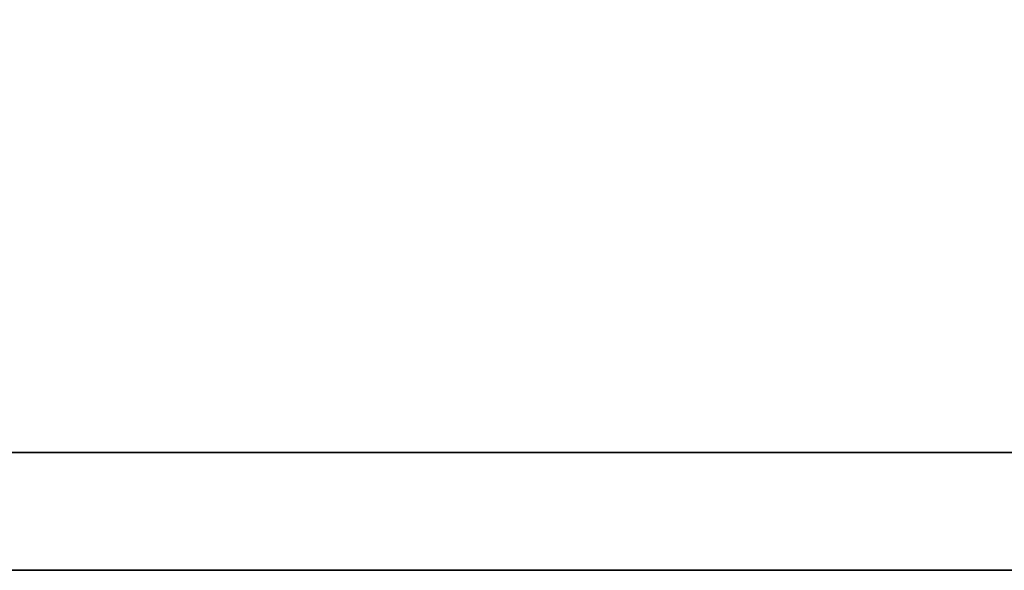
# Model space of a CAD drawing. Extents: x 64 to 344, y 92 to 268.
# Tile 34 of 48: x 277.63 to 278.792, y 185.378 to 186.028. Entities that reach past the tile are written whole.
import ezdxf

# ---------------------------------------------------------------- set-up
doc = ezdxf.new("R2010")
doc.units = 0
doc.header["$MEASUREMENT"] = 0
doc.layers.add('DIM', color=4, linetype='CONTINUOUS')
doc.layers.add('layer 1', color=7, linetype='CONTINUOUS')

# ---------------------------------------------------------------- blocks, each defined once
blk = doc.blocks.new('TBI MOTION logo(完整正式版)')
at = {"layer": 'layer 1', "color": 22, "lineweight": 35}
blk.add_open_spline([(75.90875, -9.47875), (75.90875, -9.47875), (75.90875, -12.28625), (75.90875, -12.28625), (75.90875, -12.28625), (75.90875, -12.28625), (75.90875, -12.47875), (75.90875, -12.47875), (75.90875, -12.47875), (75.90875, -12.47875), (75.71625, -12.47875), (75.71625, -12.47875), (75.71625, -12.47875), (75.71625, -12.47875), (-88.32875, -12.47875), (-88.32875, -12.47875), (-88.32875, -12.47875), (-88.32875, -12.47875), (-88.32875, -13.29375), (-88.32875, -13.29375), (-88.32875, -13.29375), (-88.32875, -13.29375), (82.89125, -13.29375), (82.89125, -13.29375), (82.89125, -13.29375), (82.89125, -13.29375), (75.90875, -9.47875), (75.90875, -9.47875)], degree=3, knots=[0, 0, 0, 0, 0.1428571, 0.1428571, 0.1428571, 0.1428572, 0.2857143, 0.2857143, 0.2857143, 0.2857143, 0.4285714, 0.4285714, 0.4285714, 0.4285714, 0.5714286, 0.5714286, 0.5714286, 0.5714286, 0.7142857, 0.7142857, 0.7142857, 0.7142857, 0.8571429, 0.8571429, 0.8571429, 0.8571429, 1, 1, 1, 1], dxfattribs=at)

msp = doc.modelspace()

# ---------------------------------------------------------------- block references
at = {"layer": 'DIM', "color": 0, "xscale": 0.1702727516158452, "yscale": 0.1702727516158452, "zscale": 0.1702727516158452}
msp.add_blockref('TBI MOTION logo(完整正式版)', (274.1808, 187.6419), dxfattribs=at)

doc.saveas('drawing.dxf')
